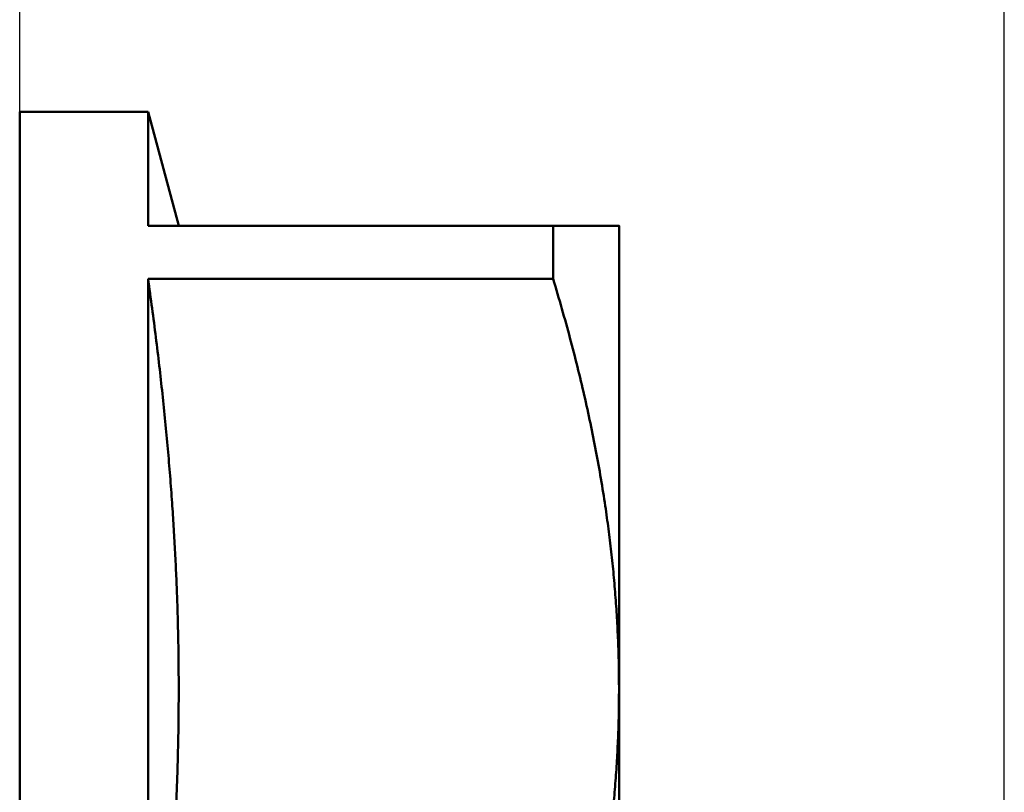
# Model space of a CAD drawing. Header units: millimetres. Extents: x -74 to 691, y -69 to 356.
# Tile 7 of 20: x 45 to 80, y 130 to 157. Entities that reach past the tile are written whole.
import ezdxf

# ---------------------------------------------------------------- set-up
doc = ezdxf.new("R2010")
doc.units = ezdxf.units.MM
doc.layers.add('Видимый контур (ГОСТ)', color=7, linetype='Continuous', lineweight=50)
doc.layers.add('Размер (ГОСТ)', color=7, linetype='Continuous', lineweight=25)
doc.styles.add('Обычный текст (ГОСТ)', font='GOST Common Italic.ttf')
doc.dimstyles.new('Обычный (ГОСТ)', dxfattribs={"dimtxt": 3.5, "dimasz": 3.5, "dimexe": 1, "dimexo": 0, "dimgap": 0.5, "dimtad": 1, "dimrnd": 1e-08, "dimtxsty": 'Обычный текст (ГОСТ)', "dimblk": 'Filled-1', "dimcen": 0.09, "dimdle": 15, "dimclrd": 256, "dimclre": 256, "dimclrt": 256, "dimazin": 2, "dimtfac": 0.714286, "dimtdec": 3, "dimtmove": 0, "dimatfit": 3, "dimfxl": 1, "dimtolj": 1, "dimlwd": 25, "dimlwe": 25, "dimarcsym": 0})

# ---------------------------------------------------------------- blocks, each defined once
blk = doc.blocks.new('Filled-1')
at = {"color": 0}
for p, q in [((0, 0), (-1, 0.1429)), ((-1, 0.1429), (-1, -0.1429)), ((-1, 0), (0, 0)), ((-1, -0.1429), (0, 0))]:
    blk.add_line(p, q, dxfattribs=at)
at = {"color": 0, "flags": 128}
blk.add_lwpolyline([(-1, -0.1429), (0, 0), (-1, 0.1429), (-1, -0.1429)], dxfattribs=at)
at = {"color": 0}
blk.add_solid([(-1, -0.1429), (0, 0), (-1, 0.1429), (-1, -0.1429)], dxfattribs=at)
blk = doc.blocks.new('*D9')
at = {"layer": 'Defpoints', "color": 0, "linetype": 'Continuous', "transparency": 16777216}
for p in [(79.622, 159.831), (45.122, 154.008), (79.622, 128.307)]:
    blk.add_point(p, dxfattribs=at)
at = {"layer": 'Размер (ГОСТ)', "linetype": 'Continuous', "lineweight": 25, "transparency": 16777216}
for p, q in [((45.122, 154.008), (45.122, 160.831)), ((79.622, 128.307), (79.622, 160.831)), ((48.622, 159.831), (76.122, 159.831))]:
    blk.add_line(p, q, dxfattribs=at)
at = {"layer": 'Размер (ГОСТ)', "linetype": 'Continuous', "lineweight": 25, "transparency": 16777216, "xscale": 3.5, "yscale": 3.5, "zscale": 3.5, "rotation": 180}
blk.add_blockref('Filled-1', (45.122, 159.831), dxfattribs=at)
at = {"layer": 'Размер (ГОСТ)', "linetype": 'Continuous', "lineweight": 25, "transparency": 16777216, "xscale": 3.5, "yscale": 3.5, "zscale": 3.5}
blk.add_blockref('Filled-1', (79.622, 159.831), dxfattribs=at)
at = {"layer": 'Размер (ГОСТ)', "linetype": 'Continuous', "lineweight": 25, "transparency": 16777216, "insert": (57.79, 164.531), "char_height": 3.5, "attachment_point": 1, "style": 'Обычный текст (ГОСТ)'}
blk.add_mtext('\\A1;34,5', dxfattribs=at)

msp = doc.modelspace()

# ---------------------------------------------------------------- linework, layer by layer
at = {"layer": 'Видимый контур (ГОСТ)'}
for p, q in [((45.122, 81.0082), (45.122, 154.0082)), ((45.122, 154.0082), (49.622, 154.0082)), ((49.622, 150.0082), (49.622, 154.0082)), ((50.6938, 150.0082), (49.622, 154.0082)), ((63.8126, 150.0082), (49.622, 150.0082)), ((63.8126, 150.0082), (63.8126, 148.1457)), ((66.122, 133.7582), (66.122, 150.0082)), ((63.8126, 148.1457), (49.622, 148.1457)), ((49.622, 119.3707), (49.622, 148.1457)), ((66.122, 101.2582), (66.122, 133.7582))]:
    msp.add_line(p, q, dxfattribs=at)
for points, weights in [([(63.8126, 150.0082), (66.122, 150.0082), (66.122, 150.0082)], [1.00824815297, 1.03455023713, 1]), ([(50.6938, 133.7582), (50.6938, 140.5349), (49.622, 148.1457)], [1, 1.03030988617, 1]), ([(66.122, 133.7582), (66.122, 140.5349), (63.8126, 148.1457)], [1, 1.03455023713, 1.00824815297]), ([(49.622, 119.3707), (50.6938, 126.9815), (50.6938, 133.7582)], [1, 1.03030988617, 1]), ([(63.8126, 119.3707), (66.122, 126.9815), (66.122, 133.7582)], [1.00824815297, 1.03455023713, 1])]:
    msp.add_rational_spline(points, weights, degree=2, dxfattribs=at)

# ---------------------------------------------------------------- dimensions: what is measured, and where the dimension line sits
at = {"layer": 'Размер (ГОСТ)', "linetype": 'Continuous', "lineweight": 25}
dim = msp.add_linear_dim(base=(79.622, 159.8312), p1=(45.122, 154.0082), p2=(79.622, 128.3072), angle=180, dimstyle='Обычный (ГОСТ)', override={"dimgap": 0.5, "dimdec": 2, "dimtol": 0, "dimlim": 0, "dimtp": 0, "dimtm": 0, "dimtdec": 3, "dimtofl": 0, "dimatfit": 1}, dxfattribs=at)
dim.commit()
dim.dimension.update_dxf_attribs({"geometry": '*D9', "text_midpoint": (62.372, 159.8312), "dimtype": 160})

doc.saveas('drawing.dxf')
